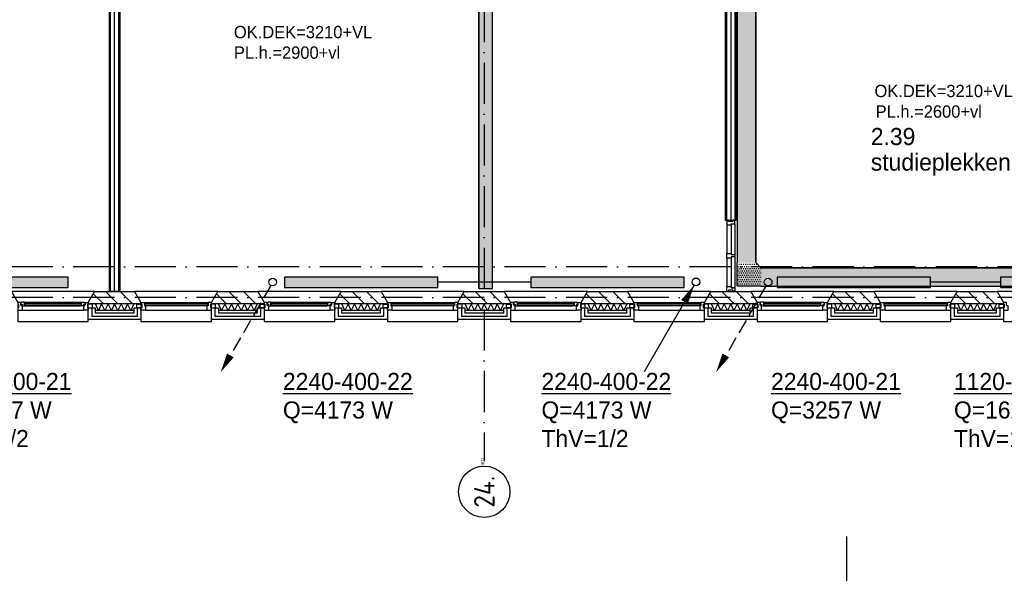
# Model space of a CAD drawing. Extents: x -1448 to 118900, y -195097 to 442500.
# Tile 50 of 103: x 48879 to 63262, y 400947 to 409032. Entities that reach past the tile are written whole.
import ezdxf
from ezdxf.enums import TextEntityAlignment as Align

# ---------------------------------------------------------------- set-up
doc = ezdxf.new("R2010")
doc.units = 0
doc.header["$LTSCALE"] = 100
doc.linetypes.add('B-SL0', pattern=[100000000.0, 0, -100000000.0])
doc.linetypes.add('DASHDOT', pattern=[9, 6, -1.5, 0, -1.5])
doc.layers.get('0').update_dxf_attribs({"linetype": 'CONTINUOUS'})
for name, color, linetype in [('AL$7----_STRAMIEN', 1, 'DASHDOT'), ('AL21----_BUITENWAND', 4, 'CONTINUOUS'), ('AL21K---_ISOLATIE', 1, 'CONTINUOUS'), ('AL22----_BINNENWAND', 7, 'CONTINUOUS'), ('AL28----_KONSTRUKTIE', 3, 'CONTINUOUS'), ('AL31----_BUITENKOZ', 7, 'CONTINUOUS'), ('AL32----_BINNENKOZ', 7, 'CONTINUOUS'), ('ALL-----_REFLIJNEN', 8, 'CONTINUOUS'), ('ALN-----_BLOCKNAAM', 2, 'CONTINUOUS'), ('ALXA3---_VOLZWART', 14, 'CONTINUOUS'), ('ALXAB---_PREFABBETON', 1, 'CONTINUOUS'), ('BOUW', 8, 'CONTINUOUS'), ('KABELGOOT1', 8, 'CONTINUOUS'), ('WI561---', 1, 'CONTINUOUS'), ('WL561---', 4, 'CONTINUOUS'), ('WL561---_AANVOER', 4, 'CONTINUOUS'), ('WL561---_RETOUR', 4, 'CONTINUOUS')]:
    doc.layers.add(name, color=color, linetype=linetype)
doc.styles.add('BURO-018', font='BUROFONT.shx', dxfattribs={"height": 180})
doc.styles.add('BURO-025', font='BUROFONT.shx', dxfattribs={"height": 250})
doc.styles.get("Standard").update_dxf_attribs({"font": 'ISOCP'})
pattern_1 = [(0, (0, 558400.235), (15.875, 31.75), [0, -31.75])]

# ---------------------------------------------------------------- blocks, each defined once
blk = doc.blocks.new('1011')
at = {"layer": 'AL$7----_STRAMIEN', "color": 7, "linetype": 'CONTINUOUS'}
blk.add_circle((-750, 0), 750, dxfattribs=at)
at = {"layer": 'ALN-----_BLOCKNAAM', "linetype": 'CONTINUOUS'}
blk.add_text('1011', height=100, dxfattribs=at).set_placement((0, 0))
blk = doc.blocks.new('2322401')
at = {"color": 0, "linetype": 'CONTINUOUS'}
for p, q in [((-0.5, 0.5, 1), (-0.5, 0.5)), ((-0.5, 0.5, 1), (-0.5, -0.5, 1)), ((0.5, 0.5, 1), (-0.5, 0.5, 1)), ((0.5, 0.5), (-0.5, 0.5)), ((-0.5, 0.5), (-0.5, -0.5)), ((0.5, 0.5, 1), (0.5, 0.5)), ((0.5, -0.5, 1), (0.5, 0.5, 1)), ((0.5, -0.5), (0.5, 0.5)), ((-0.5, -0.5, 1), (-0.5, -0.5)), ((-0.5, -0.5, 1), (0.5, -0.5, 1)), ((-0.5, -0.5), (0.5, -0.5)), ((0.5, -0.5, 1), (0.5, -0.5))]:
    blk.add_line(p, q, dxfattribs=at)
blk = doc.blocks.new('LDV4107')
at = {"color": 0, "linetype": 'CONTINUOUS'}
blk.add_line((-0.25, -0.43), (-6.75, -11.69), dxfattribs=at)
blk.add_lwpolyline([(-0.25, -0.43, 0, 1, 0), (-1.5, -2.6, 1, 1, 0)], format="xyseb", dxfattribs=at)
blk.add_circle((0, 0), 0.5, dxfattribs=at)
blk = doc.blocks.new('LDV2108')
at = {"color": 0, "linetype": 'CONTINUOUS'}
for p, q in [((-0.25, -0.43), (-1.19, -2.06)), ((-1.56, -2.71), (-2.5, -4.33)), ((-2.87, -4.98), (-3.81, -6.6)), ((-4.19, -7.25), (-5.12, -8.88)), ((-5.5, -9.53), (-6.44, -11.15))]:
    blk.add_line(p, q, dxfattribs=at)
blk.add_lwpolyline([(-6.75, -11.69, 0, 1, 0), (-5.5, -9.53, 1, 1, 0)], format="xyseb", dxfattribs=at)
blk.add_circle((0, 0), 0.5, dxfattribs=at)
blk = doc.blocks.new('KG2FF')
at = {"linetype": 'B-SL0'}
for p, q in [((210, -135), (210, 135)), ((-135, -210), (135, -210))]:
    blk.add_line(p, q, dxfattribs=at)
at = {"linetype": 'BYBLOCK'}
for points in [[(-135, -210), (-135, 135), (-135, 135), (210, 135)], [(210, -135), (210, -135), (135, -210), (135, -210)]]:
    blk.add_lwpolyline(points, dxfattribs=at)
at = {"flags": 3}
blk.add_attdef('HULPSTUK', (0, 0), '', height=1, dxfattribs=at)
blk = doc.blocks.new('EH100000')
at = {"linetype": 'BYBLOCK'}
for p, q in [((1, 0.5), (0, 0.5)), ((1, 0.5, 1), (0, 0.5, 1)), ((0, -0.5, 1), (1, -0.5, 1)), ((1, -0.5), (0, -0.5))]:
    blk.add_line(p, q, dxfattribs=at)
at = {"linetype": 'BYBLOCK', "invisible_edges": 15}
for points in [[(1, -0.5), (0, -0.5), (0, 0.5), (1, 0.5)], [(0, 0.5), (1, 0.5), (1, 0.5, 1), (0, 0.5, 1)], [(0, -0.5, 1), (1, -0.5, 1), (1, -0.5), (0, -0.5)]]:
    blk.add_3dface(points, dxfattribs=at)
blk = doc.blocks.new('EH100005')
blk.add_lwpolyline([(-1, -0.5), (0, -0.5), (0, 0.5), (-1, 0.5)])
blk = doc.blocks.new('CVRINFO2')
at = {"color": 0, "linetype": 'CONTINUOUS', "style": 'BURO-025'}
for tag, p in [('CV_TEXT125', (0, 0)), ('CV_TEXT225', (0, -4.17)), ('CV_TEXT325', (0, -8.33)), ('CV_TEXT425', (0, -12.5))]:
    blk.add_attdef(tag, p, '', height=2.5, dxfattribs=at)
blk = doc.blocks.new('CVHATCH1')
at = {"color": 0, "linetype": 'CONTINUOUS'}
blk.add_solid([(-0.5, -0.5), (0.5, -0.5), (-0.5, 0.5), (0.5, 0.5)], dxfattribs=at)

msp = doc.modelspace()

# ---------------------------------------------------------------- hatches: boundary and pattern name
at = {"layer": 'KABELGOOT1'}
h = msp.add_hatch(dxfattribs=at)
h.set_pattern_fill('DOTS', color=256, scale=20, style=0)
h.set_pattern_definition(pattern_1)
h.paths.add_polyline_path([(59631.1, 411762.3), (59361.1, 411762.3), (59361.1, 405484.9), (59631.1, 405484.9)])
h = msp.add_hatch(dxfattribs=at)
h.set_pattern_fill('DOTS', color=256, scale=20, style=0)
h.set_pattern_definition(pattern_1)
h.paths.add_polyline_path([(55786.1, 411481.3), (55586.1, 411481.3), (55586.1, 411421.3), (55586.1, 405106.3), (55786.1, 405106.3)])
h = msp.add_hatch(dxfattribs=at)
h.set_pattern_fill('DOTS', color=256, scale=20, style=0)
h.set_pattern_definition(pattern_1)
h.paths.add_polyline_path([(59631.1, 405485.2), (59361.1, 405485.2), (59361.1, 405484.9), (59361.1, 405140.2), (59706.1, 405140.2), (59706.1, 405410.2)])
h = msp.add_hatch(dxfattribs=at)
h.set_pattern_fill('DOTS', color=256, scale=20, style=0)
h.set_pattern_definition(pattern_1)
h.paths.add_polyline_path([(74060.1, 405140.2), (74060.1, 405410.2), (59361.1, 405410.2), (59361.1, 405140.2)])

# ---------------------------------------------------------------- linework, layer by layer
at = {"layer": 'AL$7----_STRAMIEN', "color": 1}
for points in [[(55665.4, 439905.7), (55665.4, 402583.9)], [(88065.4, 405422.7), (3295.1, 405422.7)], [(88065.4, 404972.7), (2467.7, 404972.7)]]:
    msp.add_lwpolyline(points, dxfattribs=at)
at = {"layer": 'AL21----_BUITENWAND', "color": 8}
for p, q in [((49880.4, 404652.7), (49880.4, 404821.7)), ((49880.4, 404821.7), (49980.4, 404821.7)), ((49980.4, 404821.7), (49980.4, 404752.7)), ((50550.4, 404752.7), (50550.4, 404821.7)), ((50550.4, 404821.7), (50650.4, 404821.7)), ((50650.4, 404821.7), (50650.4, 404652.7)), ((51680.4, 404652.7), (51680.4, 404821.7)), ((51680.4, 404821.7), (51780.4, 404821.7)), ((51780.4, 404821.7), (51780.4, 404752.7)), ((52350.4, 404752.7), (52350.4, 404821.7)), ((52350.4, 404821.7), (52450.4, 404821.7)), ((52450.4, 404821.7), (52450.4, 404652.7)), ((53480.4, 404652.7), (53480.4, 404821.7)), ((53480.4, 404821.7), (53580.4, 404821.7)), ((53580.4, 404821.7), (53580.4, 404752.7)), ((54150.4, 404752.7), (54150.4, 404821.7)), ((54150.4, 404821.7), (54250.4, 404821.7)), ((54250.4, 404821.7), (54250.4, 404652.7)), ((55280.4, 404652.7), (55280.4, 404821.7)), ((55280.4, 404821.7), (55380.4, 404821.7)), ((55380.4, 404821.7), (55380.4, 404752.7)), ((55950.4, 404752.7), (55950.4, 404821.7)), ((55950.4, 404821.7), (56050.4, 404821.7)), ((56050.4, 404821.7), (56050.4, 404652.7)), ((57080.4, 404652.7), (57080.4, 404821.7)), ((57080.4, 404821.7), (57180.4, 404821.7)), ((57180.4, 404821.7), (57180.4, 404752.7)), ((57750.4, 404752.7), (57750.4, 404821.7)), ((57750.4, 404821.7), (57850.4, 404821.7)), ((57850.4, 404821.7), (57850.4, 404652.7)), ((58880.4, 404652.7), (58880.4, 404821.7)), ((58880.4, 404821.7), (58980.4, 404821.7)), ((58980.4, 404821.7), (58980.4, 404752.7)), ((59550.4, 404752.7), (59550.4, 404821.7)), ((59550.4, 404821.7), (59650.4, 404821.7)), ((59650.4, 404821.7), (59650.4, 404652.7)), ((60680.4, 404652.7), (60680.4, 404821.7)), ((60680.4, 404821.7), (60780.4, 404821.7)), ((60780.4, 404821.7), (60780.4, 404752.7)), ((61350.4, 404752.7), (61350.4, 404821.7)), ((61350.4, 404821.7), (61450.4, 404821.7)), ((61450.4, 404821.7), (61450.4, 404652.7)), ((62480.4, 404652.7), (62480.4, 404821.7)), ((62480.4, 404821.7), (62580.4, 404821.7)), ((62580.4, 404821.7), (62580.4, 404752.7)), ((63150.4, 404752.7), (63150.4, 404821.7)), ((63150.4, 404821.7), (63250.4, 404821.7)), ((63250.4, 404821.7), (63250.4, 404652.7)), ((50650.4, 404652.7), (49880.4, 404652.7)), ((49980.4, 404752.7), (50550.4, 404752.7)), ((52450.4, 404652.7), (51680.4, 404652.7)), ((51780.4, 404752.7), (52350.4, 404752.7)), ((54250.4, 404652.7), (53480.4, 404652.7)), ((53580.4, 404752.7), (54150.4, 404752.7)), ((56050.4, 404652.7), (55280.4, 404652.7)), ((55380.4, 404752.7), (55950.4, 404752.7)), ((57850.4, 404652.7), (57080.4, 404652.7)), ((57180.4, 404752.7), (57750.4, 404752.7)), ((59650.4, 404652.7), (58880.4, 404652.7)), ((58980.4, 404752.7), (59550.4, 404752.7)), ((61450.4, 404652.7), (60680.4, 404652.7)), ((60780.4, 404752.7), (61350.4, 404752.7)), ((63250.4, 404652.7), (62480.4, 404652.7)), ((62580.4, 404752.7), (63150.4, 404752.7))]:
    msp.add_line(p, q, dxfattribs=at)
at = {"layer": 'AL21K---_ISOLATIE', "color": 8, "linetype": 'CONTINUOUS'}
for p, q in [((50550.4, 404882.7), (49980.4, 404882.7)), ((50550.4, 404782.7), (49980.4, 404782.7)), ((50027.9, 404782.7), (49984.6, 404882.7)), ((50075.4, 404882.7), (50027.9, 404782.7)), ((50122.9, 404782.7), (50075.4, 404882.7)), ((50170.4, 404882.7), (50122.9, 404782.7)), ((50217.9, 404782.7), (50170.4, 404882.7)), ((50265.4, 404882.7), (50217.9, 404782.7)), ((50312.9, 404782.7), (50265.4, 404882.7)), ((50360.4, 404882.7), (50312.9, 404782.7)), ((50407.9, 404782.7), (50360.4, 404882.7)), ((50455.4, 404882.7), (50407.9, 404782.7)), ((50502.9, 404782.7), (50455.4, 404882.7)), ((50546.2, 404882.7), (50502.9, 404782.7)), ((52350.4, 404882.7), (51780.4, 404882.7)), ((52350.4, 404782.7), (51780.4, 404782.7)), ((51827.9, 404782.7), (51784.6, 404882.7)), ((51875.4, 404882.7), (51827.9, 404782.7)), ((51922.9, 404782.7), (51875.4, 404882.7)), ((51970.4, 404882.7), (51922.9, 404782.7)), ((52017.9, 404782.7), (51970.4, 404882.7)), ((52065.4, 404882.7), (52017.9, 404782.7)), ((52112.9, 404782.7), (52065.4, 404882.7)), ((52160.4, 404882.7), (52112.9, 404782.7)), ((52207.9, 404782.7), (52160.4, 404882.7)), ((52255.4, 404882.7), (52207.9, 404782.7)), ((52302.9, 404782.7), (52255.4, 404882.7)), ((52346.2, 404882.7), (52302.9, 404782.7)), ((54150.4, 404882.7), (53580.4, 404882.7)), ((54150.4, 404782.7), (53580.4, 404782.7)), ((53627.9, 404782.7), (53584.6, 404882.7)), ((53675.4, 404882.7), (53627.9, 404782.7)), ((53722.9, 404782.7), (53675.4, 404882.7)), ((53770.4, 404882.7), (53722.9, 404782.7)), ((53817.9, 404782.7), (53770.4, 404882.7)), ((53865.4, 404882.7), (53817.9, 404782.7)), ((53912.9, 404782.7), (53865.4, 404882.7)), ((53960.4, 404882.7), (53912.9, 404782.7)), ((54007.9, 404782.7), (53960.4, 404882.7)), ((54055.4, 404882.7), (54007.9, 404782.7)), ((54102.9, 404782.7), (54055.4, 404882.7)), ((54146.2, 404882.7), (54102.9, 404782.7)), ((55950.4, 404882.7), (55380.4, 404882.7)), ((55950.4, 404782.7), (55380.4, 404782.7)), ((55427.9, 404782.7), (55384.6, 404882.7)), ((55475.4, 404882.7), (55427.9, 404782.7)), ((55522.9, 404782.7), (55475.4, 404882.7)), ((55570.4, 404882.7), (55522.9, 404782.7)), ((55617.9, 404782.7), (55570.4, 404882.7)), ((55665.4, 404882.7), (55617.9, 404782.7)), ((55712.9, 404782.7), (55665.4, 404882.7)), ((55760.4, 404882.7), (55712.9, 404782.7)), ((55807.9, 404782.7), (55760.4, 404882.7)), ((55855.4, 404882.7), (55807.9, 404782.7)), ((55902.9, 404782.7), (55855.4, 404882.7)), ((55946.2, 404882.7), (55902.9, 404782.7)), ((57750.4, 404882.7), (57180.4, 404882.7)), ((57750.4, 404782.7), (57180.4, 404782.7)), ((57227.9, 404782.7), (57184.6, 404882.7)), ((57275.4, 404882.7), (57227.9, 404782.7)), ((57322.9, 404782.7), (57275.4, 404882.7)), ((57370.4, 404882.7), (57322.9, 404782.7)), ((57417.9, 404782.7), (57370.4, 404882.7)), ((57465.4, 404882.7), (57417.9, 404782.7)), ((57512.9, 404782.7), (57465.4, 404882.7)), ((57560.4, 404882.7), (57512.9, 404782.7)), ((57607.9, 404782.7), (57560.4, 404882.7)), ((57655.4, 404882.7), (57607.9, 404782.7)), ((57702.9, 404782.7), (57655.4, 404882.7)), ((57746.2, 404882.7), (57702.9, 404782.7)), ((59550.4, 404882.7), (58980.4, 404882.7)), ((59550.4, 404782.7), (58980.4, 404782.7)), ((59027.9, 404782.7), (58984.6, 404882.7)), ((59075.4, 404882.7), (59027.9, 404782.7)), ((59122.9, 404782.7), (59075.4, 404882.7)), ((59170.4, 404882.7), (59122.9, 404782.7)), ((59217.9, 404782.7), (59170.4, 404882.7)), ((59265.4, 404882.7), (59217.9, 404782.7)), ((59312.9, 404782.7), (59265.4, 404882.7)), ((59360.4, 404882.7), (59312.9, 404782.7)), ((59407.9, 404782.7), (59360.4, 404882.7)), ((59455.4, 404882.7), (59407.9, 404782.7)), ((59502.9, 404782.7), (59455.4, 404882.7)), ((59546.2, 404882.7), (59502.9, 404782.7)), ((61350.4, 404882.7), (60780.4, 404882.7)), ((61350.4, 404782.7), (60780.4, 404782.7)), ((60827.9, 404782.7), (60784.6, 404882.7)), ((60875.4, 404882.7), (60827.9, 404782.7)), ((60922.9, 404782.7), (60875.4, 404882.7)), ((60970.4, 404882.7), (60922.9, 404782.7)), ((61017.9, 404782.7), (60970.4, 404882.7)), ((61065.4, 404882.7), (61017.9, 404782.7)), ((61112.9, 404782.7), (61065.4, 404882.7)), ((61160.4, 404882.7), (61112.9, 404782.7)), ((61207.9, 404782.7), (61160.4, 404882.7)), ((61255.4, 404882.7), (61207.9, 404782.7)), ((61302.9, 404782.7), (61255.4, 404882.7)), ((61346.2, 404882.7), (61302.9, 404782.7)), ((63150.4, 404882.7), (62580.4, 404882.7)), ((63150.4, 404782.7), (62580.4, 404782.7)), ((62627.9, 404782.7), (62584.6, 404882.7)), ((62675.4, 404882.7), (62627.9, 404782.7)), ((62722.9, 404782.7), (62675.4, 404882.7)), ((62770.4, 404882.7), (62722.9, 404782.7)), ((62817.9, 404782.7), (62770.4, 404882.7)), ((62865.4, 404882.7), (62817.9, 404782.7)), ((62912.9, 404782.7), (62865.4, 404882.7)), ((62960.4, 404882.7), (62912.9, 404782.7)), ((63007.9, 404782.7), (62960.4, 404882.7)), ((63055.4, 404882.7), (63007.9, 404782.7)), ((63102.9, 404782.7), (63055.4, 404882.7)), ((63146.2, 404882.7), (63102.9, 404782.7))]:
    msp.add_line(p, q, dxfattribs=at)
at = {"layer": 'AL22----_BINNENWAND', "color": 8, "linetype": 'CONTINUOUS'}
for p, q in [((59325.4, 411457.7), (59325.4, 406101.7)), ((50205.4, 405062.7), (50205.4, 411322.7)), ((50325.4, 405062.7), (50325.4, 411322.7)), ((59205.4, 411337.7), (59205.4, 406101.7))]:
    msp.add_line(p, q, dxfattribs=at)
at = {"layer": 'AL22----_BINNENWAND', "color": 8}
for p, q in [((59340.4, 411472.7), (59340.4, 406101.7)), ((50190.4, 405062.7), (50190.4, 411322.7)), ((50340.4, 411322.7), (50340.4, 405062.7)), ((59190.4, 406101.7), (59190.4, 411322.7)), ((59340.4, 406101.7), (59190.4, 406101.7)), ((50340.4, 405062.7), (50190.4, 405062.7))]:
    msp.add_line(p, q, dxfattribs=at)
at = {"layer": 'AL28----_KONSTRUKTIE', "color": 8}
for p, q in [((49880.4, 404902.7), (49972.8, 405062.7)), ((49972.8, 405062.7), (50558, 405062.7)), ((50558, 405062.7), (50650.4, 404902.7)), ((51680.4, 404902.7), (51772.8, 405062.7)), ((51772.8, 405062.7), (52358, 405062.7)), ((52358, 405062.7), (52450.4, 404902.7)), ((53480.4, 404902.7), (53572.8, 405062.7)), ((53572.8, 405062.7), (54158, 405062.7)), ((54158, 405062.7), (54250.4, 404902.7)), ((55280.4, 404902.7), (55372.8, 405062.7)), ((55372.8, 405062.7), (55958, 405062.7)), ((55958, 405062.7), (56050.4, 404902.7)), ((57080.4, 404902.7), (57172.8, 405062.7)), ((57172.8, 405062.7), (57758, 405062.7)), ((57758, 405062.7), (57850.4, 404902.7)), ((58880.4, 404902.7), (58972.8, 405062.7)), ((58972.8, 405062.7), (59558, 405062.7)), ((59558, 405062.7), (59650.4, 404902.7)), ((60680.4, 404902.7), (60772.8, 405062.7)), ((60772.8, 405062.7), (61358, 405062.7)), ((61358, 405062.7), (61450.4, 404902.7)), ((62480.4, 404902.7), (62572.8, 405062.7)), ((62572.8, 405062.7), (63158, 405062.7)), ((63158, 405062.7), (63250.4, 404902.7)), ((49880.4, 404882.7), (49880.4, 404902.7)), ((50650.4, 404882.7), (49880.4, 404882.7)), ((50650.4, 404902.7), (50650.4, 404882.7)), ((51680.4, 404882.7), (51680.4, 404902.7)), ((52450.4, 404882.7), (51680.4, 404882.7)), ((52450.4, 404902.7), (52450.4, 404882.7)), ((53480.4, 404882.7), (53480.4, 404902.7)), ((54250.4, 404882.7), (53480.4, 404882.7)), ((54250.4, 404902.7), (54250.4, 404882.7)), ((55280.4, 404882.7), (55280.4, 404902.7)), ((56050.4, 404882.7), (55280.4, 404882.7)), ((56050.4, 404902.7), (56050.4, 404882.7)), ((57080.4, 404882.7), (57080.4, 404902.7)), ((57850.4, 404882.7), (57080.4, 404882.7)), ((57850.4, 404902.7), (57850.4, 404882.7)), ((58880.4, 404882.7), (58880.4, 404902.7)), ((59650.4, 404882.7), (58880.4, 404882.7)), ((59650.4, 404902.7), (59650.4, 404882.7)), ((60680.4, 404882.7), (60680.4, 404902.7)), ((61450.4, 404882.7), (60680.4, 404882.7)), ((61450.4, 404902.7), (61450.4, 404882.7)), ((62480.4, 404882.7), (62480.4, 404902.7)), ((63250.4, 404882.7), (62480.4, 404882.7)), ((63250.4, 404902.7), (63250.4, 404882.7))]:
    msp.add_line(p, q, dxfattribs=at)
at = {"layer": 'AL31----_BUITENKOZ', "color": 8}
for points in [[(49880.4, 404902.7), (49972.8, 405062.7), (48758, 405062.7), (48850.4, 404902.7), (48850.4, 404622.7), (49880.4, 404622.7)], [(51680.4, 404902.7), (51772.8, 405062.7), (50558, 405062.7), (50650.4, 404902.7), (50650.4, 404622.7), (51680.4, 404622.7)], [(53480.4, 404902.7), (53572.8, 405062.7), (52358, 405062.7), (52450.4, 404902.7), (52450.4, 404622.7), (53480.4, 404622.7)], [(55280.4, 404902.7), (55372.8, 405062.7), (54158, 405062.7), (54250.4, 404902.7), (54250.4, 404622.7), (55280.4, 404622.7)], [(57080.4, 404902.7), (57172.8, 405062.7), (55958, 405062.7), (56050.4, 404902.7), (56050.4, 404622.7), (57080.4, 404622.7)], [(58880.4, 404902.7), (58972.8, 405062.7), (57758, 405062.7), (57850.4, 404902.7), (57850.4, 404622.7), (58880.4, 404622.7)], [(60680.4, 404902.7), (60772.8, 405062.7), (59558, 405062.7), (59650.4, 404902.7), (59650.4, 404622.7), (60680.4, 404622.7)], [(62480.4, 404902.7), (62572.8, 405062.7), (61358, 405062.7), (61450.4, 404902.7), (61450.4, 404622.7), (62480.4, 404622.7)], [(64280.4, 404902.7), (64372.8, 405062.7), (63158, 405062.7), (63250.4, 404902.7), (63250.4, 404622.7), (64280.4, 404622.7)], [(48850.4, 404902.7), (48850.4, 404877.7), (48860.4, 404877.7), (48860.4, 404821.7), (48850.4, 404821.7), (48850.4, 404788.7), (48917.4, 404788.7), (48917.4, 404851.7), (48900.4, 404851.7), (48900.4, 404866.7), (48894.4, 404866.7), (48894.4, 404902.7)], [(48907.1, 404905.7), (48904.6, 404901.5), (48897.6, 404901.5), (48897.6, 404871.7), (48920.1, 404871.7), (48920.1, 404866.7), (48912.1, 404866.7), (48912.1, 404851.7), (48917.4, 404851.7), (48964.5, 404851.7), (48966.6, 404864.7), (48949.6, 404864.7), (48949.6, 404905.7)], [(48949.6, 404903.4), (48949.6, 404889.9), (48966.6, 404889.9), (48966.6, 404903.4)], [(49823.7, 404905.7), (49826.1, 404901.5), (49833.2, 404901.5), (49833.2, 404871.7), (49810.7, 404871.7), (49810.7, 404866.7), (49818.7, 404866.7), (49818.7, 404851.7), (49813.4, 404851.7), (49766.3, 404851.7), (49764.2, 404864.7), (49781.2, 404864.7), (49781.2, 404905.7)], [(49781.2, 404903.4), (49781.2, 404889.9), (49764.2, 404889.9), (49764.2, 404903.4)], [(49880.4, 404902.7), (49880.4, 404877.7), (49870.4, 404877.7), (49870.4, 404821.7), (49880.4, 404821.7), (49880.4, 404788.7), (49813.4, 404788.7), (49813.4, 404851.7), (49830.4, 404851.7), (49830.4, 404866.7), (49836.4, 404866.7), (49836.4, 404902.7)], [(49870.4, 404877.7), (49870.4, 404821.7), (49941.4, 404821.7), (49941.4, 404877.7)], [(50660.4, 404877.7), (50660.4, 404821.7), (50589.4, 404821.7), (50589.4, 404877.7)], [(51670.4, 404877.7), (51670.4, 404821.7), (51741.4, 404821.7), (51741.4, 404877.7)], [(52460.4, 404877.7), (52460.4, 404821.7), (52389.4, 404821.7), (52389.4, 404877.7)], [(52450.4, 404902.7), (52450.4, 404877.7), (52460.4, 404877.7), (52460.4, 404821.7), (52450.4, 404821.7), (52450.4, 404788.7), (52517.4, 404788.7), (52517.4, 404851.7), (52500.4, 404851.7), (52500.4, 404866.7), (52494.4, 404866.7), (52494.4, 404902.7)], [(52507.1, 404905.7), (52504.6, 404901.5), (52497.6, 404901.5), (52497.6, 404871.7), (52520.1, 404871.7), (52520.1, 404866.7), (52512.1, 404866.7), (52512.1, 404851.7), (52517.4, 404851.7), (52564.5, 404851.7), (52566.6, 404864.7), (52549.6, 404864.7), (52549.6, 404905.7)], [(52549.6, 404903.4), (52549.6, 404889.9), (52566.6, 404889.9), (52566.6, 404903.4)], [(53423.7, 404905.7), (53426.1, 404901.5), (53433.2, 404901.5), (53433.2, 404871.7), (53410.7, 404871.7), (53410.7, 404866.7), (53418.7, 404866.7), (53418.7, 404851.7), (53413.4, 404851.7), (53366.3, 404851.7), (53364.2, 404864.7), (53381.2, 404864.7), (53381.2, 404905.7)], [(53381.2, 404903.4), (53381.2, 404889.9), (53364.2, 404889.9), (53364.2, 404903.4)], [(53480.4, 404902.7), (53480.4, 404877.7), (53470.4, 404877.7), (53470.4, 404821.7), (53480.4, 404821.7), (53480.4, 404788.7), (53413.4, 404788.7), (53413.4, 404851.7), (53430.4, 404851.7), (53430.4, 404866.7), (53436.4, 404866.7), (53436.4, 404902.7)], [(53470.4, 404877.7), (53470.4, 404821.7), (53541.4, 404821.7), (53541.4, 404877.7)], [(54260.4, 404877.7), (54260.4, 404821.7), (54189.4, 404821.7), (54189.4, 404877.7)], [(55270.4, 404877.7), (55270.4, 404821.7), (55341.4, 404821.7), (55341.4, 404877.7)], [(56060.4, 404877.7), (56060.4, 404821.7), (55989.4, 404821.7), (55989.4, 404877.7)], [(56050.4, 404902.7), (56050.4, 404877.7), (56060.4, 404877.7), (56060.4, 404821.7), (56050.4, 404821.7), (56050.4, 404788.7), (56117.4, 404788.7), (56117.4, 404851.7), (56100.4, 404851.7), (56100.4, 404866.7), (56094.4, 404866.7), (56094.4, 404902.7)], [(56107.1, 404905.7), (56104.6, 404901.5), (56097.6, 404901.5), (56097.6, 404871.7), (56120.1, 404871.7), (56120.1, 404866.7), (56112.1, 404866.7), (56112.1, 404851.7), (56117.4, 404851.7), (56164.5, 404851.7), (56166.6, 404864.7), (56149.6, 404864.7), (56149.6, 404905.7)], [(56149.6, 404903.4), (56149.6, 404889.9), (56166.6, 404889.9), (56166.6, 404903.4)], [(57023.7, 404905.7), (57026.1, 404901.5), (57033.2, 404901.5), (57033.2, 404871.7), (57010.7, 404871.7), (57010.7, 404866.7), (57018.7, 404866.7), (57018.7, 404851.7), (57013.4, 404851.7), (56966.3, 404851.7), (56964.2, 404864.7), (56981.2, 404864.7), (56981.2, 404905.7)], [(56981.2, 404903.4), (56981.2, 404889.9), (56964.2, 404889.9), (56964.2, 404903.4)], [(57080.4, 404902.7), (57080.4, 404877.7), (57070.4, 404877.7), (57070.4, 404821.7), (57080.4, 404821.7), (57080.4, 404788.7), (57013.4, 404788.7), (57013.4, 404851.7), (57030.4, 404851.7), (57030.4, 404866.7), (57036.4, 404866.7), (57036.4, 404902.7)], [(57070.4, 404877.7), (57070.4, 404821.7), (57141.4, 404821.7), (57141.4, 404877.7)], [(57860.4, 404877.7), (57860.4, 404821.7), (57789.4, 404821.7), (57789.4, 404877.7)], [(58870.4, 404877.7), (58870.4, 404821.7), (58941.4, 404821.7), (58941.4, 404877.7)], [(59660.4, 404877.7), (59660.4, 404821.7), (59589.4, 404821.7), (59589.4, 404877.7)], [(59650.4, 404902.7), (59650.4, 404877.7), (59660.4, 404877.7), (59660.4, 404821.7), (59650.4, 404821.7), (59650.4, 404788.7), (59717.4, 404788.7), (59717.4, 404851.7), (59700.4, 404851.7), (59700.4, 404866.7), (59694.4, 404866.7), (59694.4, 404902.7)], [(59707.1, 404905.7), (59704.6, 404901.5), (59697.6, 404901.5), (59697.6, 404871.7), (59720.1, 404871.7), (59720.1, 404866.7), (59712.1, 404866.7), (59712.1, 404851.7), (59717.4, 404851.7), (59764.5, 404851.7), (59766.6, 404864.7), (59749.6, 404864.7), (59749.6, 404905.7)], [(59749.6, 404903.4), (59749.6, 404889.9), (59766.6, 404889.9), (59766.6, 404903.4)], [(60623.7, 404905.7), (60626.1, 404901.5), (60633.2, 404901.5), (60633.2, 404871.7), (60610.7, 404871.7), (60610.7, 404866.7), (60618.7, 404866.7), (60618.7, 404851.7), (60613.4, 404851.7), (60566.3, 404851.7), (60564.2, 404864.7), (60581.2, 404864.7), (60581.2, 404905.7)], [(60581.2, 404903.4), (60581.2, 404889.9), (60564.2, 404889.9), (60564.2, 404903.4)], [(60680.4, 404902.7), (60680.4, 404877.7), (60670.4, 404877.7), (60670.4, 404821.7), (60680.4, 404821.7), (60680.4, 404788.7), (60613.4, 404788.7), (60613.4, 404851.7), (60630.4, 404851.7), (60630.4, 404866.7), (60636.4, 404866.7), (60636.4, 404902.7)], [(60670.4, 404877.7), (60670.4, 404821.7), (60741.4, 404821.7), (60741.4, 404877.7)], [(61460.4, 404877.7), (61460.4, 404821.7), (61389.4, 404821.7), (61389.4, 404877.7)], [(62470.4, 404877.7), (62470.4, 404821.7), (62541.4, 404821.7), (62541.4, 404877.7)], [(63260.4, 404877.7), (63260.4, 404821.7), (63189.4, 404821.7), (63189.4, 404877.7)], [(63250.4, 404902.7), (63250.4, 404877.7), (63260.4, 404877.7), (63260.4, 404821.7), (63250.4, 404821.7), (63250.4, 404788.7), (63317.4, 404788.7), (63317.4, 404851.7), (63300.4, 404851.7), (63300.4, 404866.7), (63294.4, 404866.7), (63294.4, 404902.7)]]:
    msp.add_lwpolyline(points, close=True, dxfattribs=at)
for points in [[(48917.4, 404788.7), (49813.4, 404788.7)], [(48949.6, 404905.7), (49781.2, 404905.7)], [(48964.5, 404851.7), (49766.3, 404851.7)], [(50700.4, 404902.7), (51630.4, 404902.7)], [(50717.4, 404788.7), (51613.4, 404788.7)], [(52517.4, 404788.7), (53413.4, 404788.7)], [(52549.6, 404905.7), (53381.2, 404905.7)], [(52564.5, 404851.7), (53366.3, 404851.7)], [(54300.4, 404902.7), (55230.4, 404902.7)], [(54317.4, 404788.7), (55213.4, 404788.7)], [(56117.4, 404788.7), (57013.4, 404788.7)], [(56149.6, 404905.7), (56981.2, 404905.7)], [(56164.5, 404851.7), (56966.3, 404851.7)], [(57900.4, 404902.7), (58830.4, 404902.7)], [(57917.4, 404788.7), (58813.4, 404788.7)], [(59717.4, 404788.7), (60613.4, 404788.7)], [(59749.6, 404905.7), (60581.2, 404905.7)], [(59764.5, 404851.7), (60566.3, 404851.7)], [(61500.4, 404902.7), (62430.4, 404902.7)], [(61517.4, 404788.7), (62413.4, 404788.7)]]:
    msp.add_lwpolyline(points, dxfattribs=at)
at = {"layer": 'AL31----_BUITENKOZ', "color": 8, "linetype": 'CONTINUOUS'}
for points in [[(48951.6, 404887.7), (48951.6, 404866.7), (49779.2, 404866.7), (49779.2, 404887.7)], [(50700.4, 404902.7), (50700.4, 404902.7), (50700.4, 404851.7), (50717.4, 404851.7), (50717.4, 404788.7), (50717.4, 404788.7), (50717.4, 404788.7), (50717.4, 404788.7), (50717.4, 404788.7), (50650.4, 404788.7), (50650.4, 404821.7), (50660.4, 404821.7), (50660.4, 404877.7), (50650.4, 404877.7), (50650.4, 404877.7), (50650.4, 404902.7)], [(50705.4, 404876.7), (50705.4, 404855.7), (51625.4, 404855.7), (51625.4, 404876.7)], [(51630.4, 404902.7), (51630.4, 404902.7), (51630.4, 404851.7), (51613.4, 404851.7), (51613.4, 404788.7), (51613.4, 404788.7), (51613.4, 404788.7), (51613.4, 404788.7), (51613.4, 404788.7), (51680.4, 404788.7), (51680.4, 404821.7), (51670.4, 404821.7), (51670.4, 404877.7), (51680.4, 404877.7), (51680.4, 404877.7), (51680.4, 404902.7)], [(52551.6, 404887.7), (52551.6, 404866.7), (53379.2, 404866.7), (53379.2, 404887.7)], [(54300.4, 404902.7), (54300.4, 404902.7), (54300.4, 404851.7), (54317.4, 404851.7), (54317.4, 404788.7), (54317.4, 404788.7), (54317.4, 404788.7), (54317.4, 404788.7), (54317.4, 404788.7), (54250.4, 404788.7), (54250.4, 404821.7), (54260.4, 404821.7), (54260.4, 404877.7), (54250.4, 404877.7), (54250.4, 404877.7), (54250.4, 404902.7)], [(54305.4, 404876.7), (54305.4, 404855.7), (55225.4, 404855.7), (55225.4, 404876.7)], [(55230.4, 404902.7), (55230.4, 404902.7), (55230.4, 404851.7), (55213.4, 404851.7), (55213.4, 404788.7), (55213.4, 404788.7), (55213.4, 404788.7), (55213.4, 404788.7), (55213.4, 404788.7), (55280.4, 404788.7), (55280.4, 404821.7), (55270.4, 404821.7), (55270.4, 404877.7), (55280.4, 404877.7), (55280.4, 404877.7), (55280.4, 404902.7)], [(56151.6, 404887.7), (56151.6, 404866.7), (56979.2, 404866.7), (56979.2, 404887.7)], [(57900.4, 404902.7), (57900.4, 404902.7), (57900.4, 404851.7), (57917.4, 404851.7), (57917.4, 404788.7), (57917.4, 404788.7), (57917.4, 404788.7), (57917.4, 404788.7), (57917.4, 404788.7), (57850.4, 404788.7), (57850.4, 404821.7), (57860.4, 404821.7), (57860.4, 404877.7), (57850.4, 404877.7), (57850.4, 404877.7), (57850.4, 404902.7)], [(57905.4, 404876.7), (57905.4, 404855.7), (58825.4, 404855.7), (58825.4, 404876.7)], [(58830.4, 404902.7), (58830.4, 404902.7), (58830.4, 404851.7), (58813.4, 404851.7), (58813.4, 404788.7), (58813.4, 404788.7), (58813.4, 404788.7), (58813.4, 404788.7), (58813.4, 404788.7), (58880.4, 404788.7), (58880.4, 404821.7), (58870.4, 404821.7), (58870.4, 404877.7), (58880.4, 404877.7), (58880.4, 404877.7), (58880.4, 404902.7)], [(59751.6, 404887.7), (59751.6, 404866.7), (60579.2, 404866.7), (60579.2, 404887.7)], [(61500.4, 404902.7), (61500.4, 404902.7), (61500.4, 404851.7), (61517.4, 404851.7), (61517.4, 404788.7), (61517.4, 404788.7), (61517.4, 404788.7), (61517.4, 404788.7), (61517.4, 404788.7), (61450.4, 404788.7), (61450.4, 404821.7), (61460.4, 404821.7), (61460.4, 404877.7), (61450.4, 404877.7), (61450.4, 404877.7), (61450.4, 404902.7)], [(61505.4, 404876.7), (61505.4, 404855.7), (62425.4, 404855.7), (62425.4, 404876.7)], [(62430.4, 404902.7), (62430.4, 404902.7), (62430.4, 404851.7), (62413.4, 404851.7), (62413.4, 404788.7), (62413.4, 404788.7), (62413.4, 404788.7), (62413.4, 404788.7), (62413.4, 404788.7), (62480.4, 404788.7), (62480.4, 404821.7), (62470.4, 404821.7), (62470.4, 404877.7), (62480.4, 404877.7), (62480.4, 404877.7), (62480.4, 404902.7)]]:
    msp.add_lwpolyline(points, close=True, dxfattribs=at)
at = {"layer": 'AL32----_BINNENKOZ', "color": 8}
msp.add_line((59323.9, 405117.7), (59272.9, 405117.7), dxfattribs=at)
for points in [[(59323.9, 406102.2), (59298.9, 406102.2), (59298.9, 406086.2), (59231.9, 406086.2), (59231.9, 406102.2), (59209.9, 406102.2), (59209.9, 406035.2), (59272.9, 406035.2), (59272.9, 406052.2), (59323.9, 406052.2), (59323.9, 406102.2)], [(59209.9, 406035.2), (59209.9, 405618.7)], [(59209.9, 406035.2), (59209.9, 405618.7)], [(59272.9, 406035.2), (59272.9, 405618.7)], [(59323.9, 406052.2), (59323.9, 405601.7)], [(59323.9, 405568.7), (59272.9, 405568.7), (59272.9, 405551.7), (59209.9, 405551.7), (59209.9, 405618.7), (59272.9, 405618.7), (59272.9, 405601.7), (59323.9, 405601.7), (59323.9, 405568.7)], [(59209.9, 405551.2), (59209.9, 405134.7)], [(59272.9, 405551.2), (59272.9, 405134.7)], [(59323.9, 405568.2), (59323.9, 405117.7)], [(59323.9, 405067.7), (59298.9, 405067.7), (59298.9, 405083.7), (59231.9, 405083.7), (59231.9, 405067.7), (59209.9, 405067.7), (59209.9, 405134.7), (59272.9, 405134.7), (59272.9, 405117.7), (59323.9, 405117.7), (59323.9, 405067.7)]]:
    msp.add_lwpolyline(points, dxfattribs=at)
at = {"layer": 'ALL-----_REFLIJNEN', "color": 8, "linetype": 'CONTINUOUS'}
for p, q in [((59265.4, 411397.7), (59265.4, 406101.7)), ((50265.4, 405062.7), (50265.4, 411322.7)), ((49930.4, 404821.7), (49930.4, 404702.7)), ((50600.4, 404702.7), (50600.4, 404821.7)), ((51730.4, 404821.7), (51730.4, 404702.7)), ((52400.4, 404702.7), (52400.4, 404821.7)), ((53530.4, 404821.7), (53530.4, 404702.7)), ((54200.4, 404702.7), (54200.4, 404821.7)), ((55330.4, 404821.7), (55330.4, 404702.7)), ((56000.4, 404702.7), (56000.4, 404821.7)), ((57130.4, 404821.7), (57130.4, 404702.7)), ((57800.4, 404702.7), (57800.4, 404821.7)), ((58930.4, 404821.7), (58930.4, 404702.7)), ((59600.4, 404702.7), (59600.4, 404821.7)), ((60730.4, 404821.7), (60730.4, 404702.7)), ((61400.4, 404702.7), (61400.4, 404821.7)), ((62530.4, 404821.7), (62530.4, 404702.7)), ((63200.4, 404702.7), (63200.4, 404821.7)), ((49930.4, 404702.7), (50600.4, 404702.7)), ((51730.4, 404702.7), (52400.4, 404702.7)), ((53530.4, 404702.7), (54200.4, 404702.7)), ((55330.4, 404702.7), (56000.4, 404702.7)), ((57130.4, 404702.7), (57800.4, 404702.7)), ((58930.4, 404702.7), (59600.4, 404702.7)), ((60730.4, 404702.7), (61400.4, 404702.7)), ((62530.4, 404702.7), (63200.4, 404702.7))]:
    msp.add_line(p, q, dxfattribs=at)
at = {"layer": 'ALXA3---_VOLZWART', "color": 8}
for p, q in [((49930.4, 404821.7), (49930.4, 404702.7)), ((50600.4, 404702.7), (50600.4, 404821.7)), ((51730.4, 404821.7), (51730.4, 404702.7)), ((52400.4, 404702.7), (52400.4, 404821.7)), ((53530.4, 404821.7), (53530.4, 404702.7)), ((54200.4, 404702.7), (54200.4, 404821.7)), ((55330.4, 404821.7), (55330.4, 404702.7)), ((56000.4, 404702.7), (56000.4, 404821.7)), ((57130.4, 404821.7), (57130.4, 404702.7)), ((57800.4, 404702.7), (57800.4, 404821.7)), ((58930.4, 404821.7), (58930.4, 404702.7)), ((59600.4, 404702.7), (59600.4, 404821.7)), ((60730.4, 404821.7), (60730.4, 404702.7)), ((61400.4, 404702.7), (61400.4, 404821.7)), ((62530.4, 404821.7), (62530.4, 404702.7)), ((63200.4, 404702.7), (63200.4, 404821.7)), ((49930.4, 404702.7), (50600.4, 404702.7)), ((51730.4, 404702.7), (52400.4, 404702.7)), ((53530.4, 404702.7), (54200.4, 404702.7)), ((55330.4, 404702.7), (56000.4, 404702.7)), ((57130.4, 404702.7), (57800.4, 404702.7)), ((58930.4, 404702.7), (59600.4, 404702.7)), ((60730.4, 404702.7), (61400.4, 404702.7)), ((62530.4, 404702.7), (63200.4, 404702.7))]:
    msp.add_line(p, q, dxfattribs=at)
at = {"layer": 'ALXAB---_PREFABBETON', "color": 8}
for p, q in [((50313.7, 404882.7), (50133.7, 405062.7)), ((50525.9, 404882.7), (50345.9, 405062.7)), ((52113.7, 404882.7), (51933.7, 405062.7)), ((52325.9, 404882.7), (52145.9, 405062.7)), ((53913.7, 404882.7), (53733.7, 405062.7)), ((54125.9, 404882.7), (53945.9, 405062.7)), ((55713.7, 404882.7), (55533.7, 405062.7)), ((55925.9, 404882.7), (55745.9, 405062.7)), ((57513.7, 404882.7), (57333.7, 405062.7)), ((57725.9, 404882.7), (57545.9, 405062.7)), ((59313.7, 404882.7), (59133.7, 405062.7)), ((59525.9, 404882.7), (59345.9, 405062.7)), ((61113.7, 404882.7), (60933.7, 405062.7)), ((61325.9, 404882.7), (61145.9, 405062.7)), ((62913.7, 404882.7), (62733.7, 405062.7)), ((63125.9, 404882.7), (62945.9, 405062.7)), ((50101.6, 404882.7), (49954, 405030.3)), ((51901.6, 404882.7), (51754, 405030.3)), ((53701.6, 404882.7), (53554, 405030.3)), ((55501.6, 404882.7), (55354, 405030.3)), ((57301.6, 404882.7), (57154, 405030.3)), ((59101.6, 404882.7), (58954, 405030.3)), ((60901.6, 404882.7), (60754, 405030.3)), ((62701.6, 404882.7), (62554, 405030.3)), ((49889.5, 404882.7), (49880.4, 404891.8)), ((51689.5, 404882.7), (51680.4, 404891.8)), ((53489.5, 404882.7), (53480.4, 404891.8)), ((55289.5, 404882.7), (55280.4, 404891.8)), ((57089.5, 404882.7), (57080.4, 404891.8)), ((58889.5, 404882.7), (58880.4, 404891.8)), ((60689.5, 404882.7), (60680.4, 404891.8)), ((62489.5, 404882.7), (62480.4, 404891.8))]:
    msp.add_line(p, q, dxfattribs=at)
at = {"layer": 'BOUW'}
msp.add_line((60960.3, 396759.7), (60960.3, 401483.9), dxfattribs=at)
at = {"layer": 'WL561---'}
for p, q in [((54985.4, 405203.5), (56345.4, 405203.5)), ((62185.4, 405203.5), (63205.4, 405203.5, 400))]:
    msp.add_line(p, q, dxfattribs=at)

# ---------------------------------------------------------------- block references
at = {"layer": 'AL$7----_STRAMIEN', "color": 8}
ref = msp.add_blockref('1011', (55665.4, 402513), dxfattribs=dict(at, xscale=0.5, yscale=0.5, zscale=0.5, rotation=90))
ref.add_attrib('STR-NAAM', '24.', dxfattribs={"color": 3, "linetype": 'CONTINUOUS', "height": 300, "rotation": 90}).set_placement((55665.4, 402138), align=Align.MIDDLE)
at = {"layer": 'KABELGOOT1', "zscale": 60}
for name, p, xscale, yscale, rotation in [('EH100000', (55686.1, 411481.3, 3650), 6374.999999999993, 200, 270), ('EH100000', (59496.1, 405484.9, 3650), 5932.386664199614, 270, 90), ('EH100000', (69771.1, 405275.2, 3650), 10065.0000000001, 270, 180), ('EH100005', (55686.1, 405106.3, 3650), 60, 200, 270)]:
    msp.add_blockref(name, p, dxfattribs=dict(at, xscale=xscale, yscale=yscale, rotation=rotation))
at = {"layer": 'KABELGOOT1', "rotation": 90}
msp.add_blockref('KG2FF', (59496.1, 405275.2, 3650), dxfattribs=at)
at = {"layer": 'WI561---'}
ref = msp.add_blockref('CVRINFO2', (47738.5, 403623.8), dxfattribs=dict(at, xscale=100, yscale=100, zscale=100))
ref.add_attrib('CV_TEXT125', '%%u2240-400-21', (47738.5, 403623.8), dxfattribs={"layer": '0', "color": 2, "linetype": 'CONTINUOUS', "height": 250, "style": 'BURO-025'})
ref.add_attrib('CV_TEXT225', 'Q=3257 W', (47738.5, 403207.1), dxfattribs={"layer": '0', "color": 2, "linetype": 'CONTINUOUS', "height": 250, "style": 'BURO-025'})
ref.add_attrib('CV_TEXT325', 'ThV=1/2', (47738.5, 402790.5), dxfattribs={"layer": '0', "color": 2, "linetype": 'CONTINUOUS', "height": 250, "style": 'BURO-025'})
ref = msp.add_blockref('CVRINFO2', (52723.8, 403623.8), dxfattribs=dict(at, xscale=100, yscale=100, zscale=100))
ref.add_attrib('CV_TEXT125', '%%u2240-400-22', (52723.8, 403623.8), dxfattribs={"layer": '0', "color": 2, "linetype": 'CONTINUOUS', "height": 250, "style": 'BURO-025'})
ref.add_attrib('CV_TEXT225', 'Q=4173 W', (52723.8, 403207.1), dxfattribs={"layer": '0', "color": 2, "linetype": 'CONTINUOUS', "height": 250, "style": 'BURO-025'})
ref = msp.add_blockref('CVRINFO2', (56500.6, 403623.8), dxfattribs=dict(at, xscale=100, yscale=100, zscale=100))
ref.add_attrib('CV_TEXT125', '%%u2240-400-22', (56500.6, 403623.8), dxfattribs={"layer": '0', "color": 2, "linetype": 'CONTINUOUS', "height": 250, "style": 'BURO-025'})
ref.add_attrib('CV_TEXT225', 'Q=4173 W', (56500.6, 403207.1), dxfattribs={"layer": '0', "color": 2, "linetype": 'CONTINUOUS', "height": 250, "style": 'BURO-025'})
ref.add_attrib('CV_TEXT325', 'ThV=1/2', (56500.6, 402790.5), dxfattribs={"layer": '0', "color": 2, "linetype": 'CONTINUOUS', "height": 250, "style": 'BURO-025'})
ref = msp.add_blockref('CVRINFO2', (59854.9, 403623.8), dxfattribs=dict(at, xscale=100, yscale=100, zscale=100))
ref.add_attrib('CV_TEXT125', '%%u2240-400-21', (59854.9, 403623.8), dxfattribs={"layer": '0', "color": 2, "linetype": 'CONTINUOUS', "height": 250, "style": 'BURO-025'})
ref.add_attrib('CV_TEXT225', 'Q=3257 W', (59854.9, 403207.1), dxfattribs={"layer": '0', "color": 2, "linetype": 'CONTINUOUS', "height": 250, "style": 'BURO-025'})
ref = msp.add_blockref('CVRINFO2', (62526.6, 403623.8), dxfattribs=dict(at, xscale=100, yscale=100, zscale=100))
ref.add_attrib('CV_TEXT125', '%%u1120-400-21', (62526.6, 403623.8), dxfattribs={"layer": '0', "color": 2, "linetype": 'CONTINUOUS', "height": 250, "style": 'BURO-025'})
ref.add_attrib('CV_TEXT225', 'Q=1628 W', (62526.6, 403207.1), dxfattribs={"layer": '0', "color": 2, "linetype": 'CONTINUOUS', "height": 250, "style": 'BURO-025'})
ref.add_attrib('CV_TEXT325', 'ThV=1/2', (62526.6, 402790.5), dxfattribs={"layer": '0', "color": 2, "linetype": 'CONTINUOUS', "height": 250, "style": 'BURO-025'})
at = {"layer": 'WL561---', "yscale": 150}
for name, p, xscale, zscale, rotation in [('2322401', (48465.4, 405197.7), 2240, 400, 180.0000000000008), ('CVHATCH1', (48465.4, 405197.7), 2240, 2240, 180.0000000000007), ('2322401', (53865.4, 405197.7), 2240, 400, 180.0000000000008), ('CVHATCH1', (53865.4, 405197.7), 2240, 2240, 180.0000000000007), ('2322401', (57465.4, 405197.7), 2240, 400, 180.0000000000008), ('CVHATCH1', (57465.4, 405197.7), 2240, 2240, 180.0000000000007), ('2322401', (61065.4, 405197.7), 2240, 400, 180.0000000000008), ('CVHATCH1', (61065.4, 405197.7), 2240, 2240, 180.0000000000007), ('2322401', (63765.4, 405197.7), 1120, 400, 180.0000000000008), ('CVHATCH1', (63765.4, 405197.7), 1120, 1120, 180.0000000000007)]:
    msp.add_blockref(name, p, dxfattribs=dict(at, xscale=xscale, zscale=zscale, rotation=rotation))
at = {"layer": 'WL561---_AANVOER', "color": 2, "xscale": 112.5, "yscale": 112.5, "zscale": 112.5}
msp.add_blockref('LDV4107', (58759.1, 405203.5), dxfattribs=at)
at = {"layer": 'WL561---_RETOUR', "color": 2, "xscale": 112.5, "yscale": 112.5, "zscale": 112.5}
for p in [(52574.6, 405200.3), (59812.3, 405200.3)]:
    msp.add_blockref('LDV2108', p, dxfattribs=at)

# ---------------------------------------------------------------- texts
at = {"layer": 'BOUW', "color": 1, "style": 'BURO-018'}
for s, p in [('OK.DEK=3210+VL', (52008, 408761.7)), ('PL.h.=2900+vl', (52008, 408461.7)), ('OK.DEK=3210+VL', (61366, 407901.1)), ('PL.h.=2600+vl', (61382.6, 407601.1))]:
    msp.add_text(s, height=180, dxfattribs=at).set_placement(p)
at = {"layer": 'BOUW', "style": 'BURO-025'}
for s, p in [('2.39', (61312.4, 407201.1)), ('studieplekken', (61312.4, 406828))]:
    msp.add_text(s, height=250, dxfattribs=at).set_placement(p)

doc.saveas('drawing.dxf')
